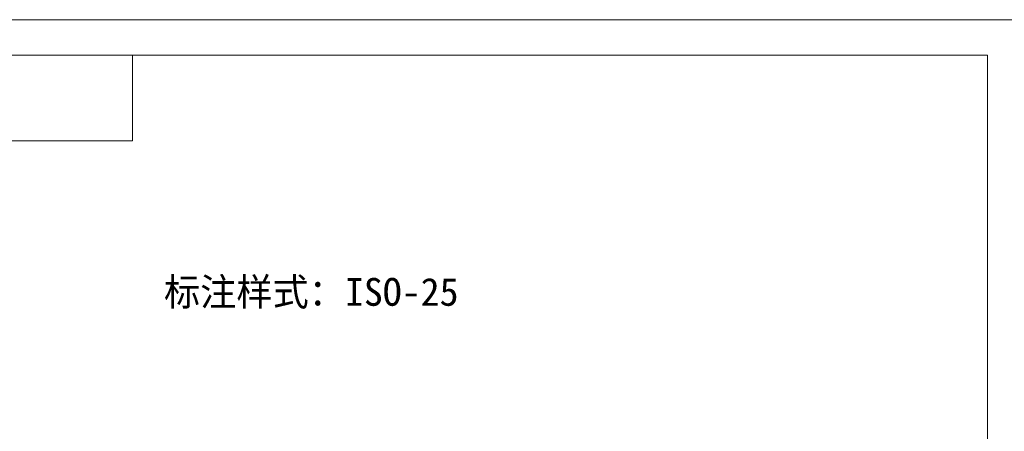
# Model space of a CAD drawing. Header units: millimetres. Extents: x 6316 to 18291, y -19059 to -9021.
# Tile 105 of 146: x 8691 to 13361, y -10974 to -9021. Entities that reach past the tile are written whole.
import ezdxf
from ezdxf.enums import TextEntityAlignment as Align

# ---------------------------------------------------------------- set-up
doc = ezdxf.new("R2010")
doc.units = ezdxf.units.MM
doc.header["$LTSCALE"] = 10
doc.linetypes.add('CENTER', pattern=[50.8, 31.75, -6.35, 6.35, -6.35])
for name, color, linetype, lineweight in [('1轮廓实线层', 7, 'Continuous', 18), ('2细线层', 4, 'Continuous', 13), ('6文字层', 3, 'Continuous', 13), ('图框层', 7, 'Continuous', 18)]:
    doc.layers.add(name, color=color, linetype=linetype, lineweight=lineweight)
doc.layers.add('中心线层', color=1, linetype='CENTER')
doc.styles.add('PC_TEXTSTYLE', font='ISOCP.SHX', dxfattribs={"width": 0.707, "bigfont": 'GBCBIG.SHX'})

# ---------------------------------------------------------------- blocks, each defined once
blk = doc.blocks.new('ZwmFrameMain_A4^_^无分区图框^_^portrait')
at = {"layer": '1轮廓实线层'}
for q in [(0, 287), (180, 0)]:
    blk.add_line((180, 287), q, dxfattribs=at)
at = {"layer": '2细线层'}
blk.add_line((185, 292), (-25, 292), dxfattribs=at)
blk = doc.blocks.new('ZwmFrameMain_图样代号')
at = {"layer": '2细线层', "linetype": 'Continuous'}
for p in [(60, 0), (0, -12)]:
    blk.add_line(p, (60, -12), dxfattribs=at)
at = {"layer": '6文字层', "style": 'PC_TEXTSTYLE', "width": 2.827942}
blk.add_attdef('图样代号', text='', height=7, rotation=180, dxfattribs=at).set_placement((58.24, -2.4), (2.35, -2.4), align=Align.FIT)

msp = doc.modelspace()

# ---------------------------------------------------------------- block references
at = {"layer": '图框层', "xscale": 33.8, "yscale": 33.8, "zscale": 33.8}
for name, p in [('ZwmFrameMain_A4^_^无分区图框^_^portrait', (7197.8, -18890.4)), ('ZwmFrameMain_图样代号', (7197.8, -9189.8))]:
    msp.add_blockref(name, p, dxfattribs=at)

# ---------------------------------------------------------------- texts
at = {"layer": '中心线层', "color": 1, "linetype": 'ByBlock', "lineweight": 20}
msp.add_text('标注样式：ISO-25', height=132.053, dxfattribs=at).set_placement((9375.2, -10378.3))

doc.saveas('drawing.dxf')
